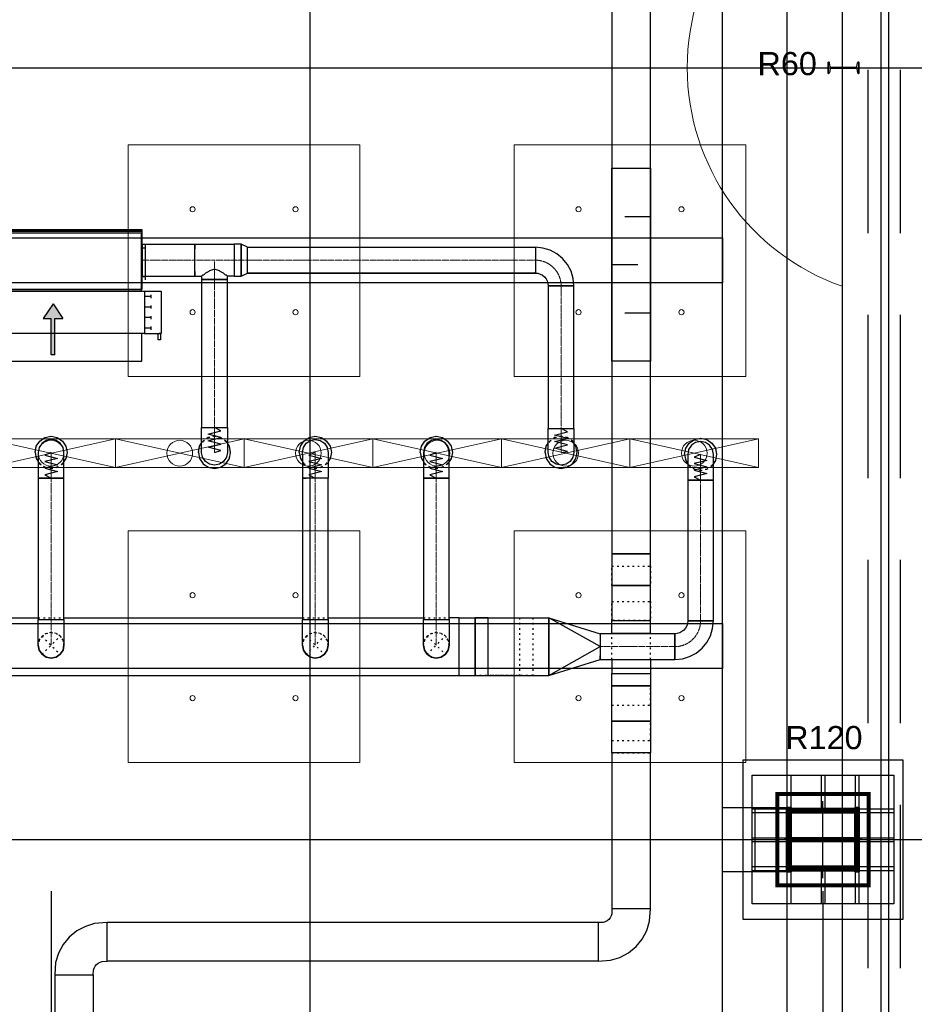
# Model space of a CAD drawing. Header units: centimetres. Extents: x -228435 to 46820, y -89367 to 152985.
# Tile 253 of 256: x 7216 to 14170, y 15720 to 23374. Entities that reach past the tile are written whole.
import ezdxf

# ---------------------------------------------------------------- set-up
doc = ezdxf.new("R2010")
doc.units = ezdxf.units.CM
doc.header["$LTSCALE"] = 50
doc.header["$PDMODE"] = 35
doc.header["$PDSIZE"] = 0.1
for name, pattern in [('CADVENT_CENTERLINE', [9.9, 7.4, -1, 0.5, -1]), ('CADVENT_HIDDEN', [0.8, 0.25, -0.55]), ('Kondygnacja  -0_5$0$HIDDEN', [9.525, 6.35, -3.175]), ('Kondygnacja  -0_5$0$HIDDEN2', [4.7625, 3.175, -1.5875]), ('Osie rzutów$0$DASHDOT2', [12.7, 6.35, -3.175, 0, -3.175])]:
    doc.linetypes.add(name, pattern=pattern)
doc.layers.get('0').update_dxf_attribs({"color": 8})
doc.layers.get('DEFPOINTS').update_dxf_attribs({"color": 8})
for name, color, linetype in [('01-103-Went PP_poziom-0_5$0$L_Nawiew', 250, 'Continuous'), ('bgde-nawiewDETAILS', 1, 'Continuous'), ('bgde-nawiewEXP', 250, 'Continuous'), ('bgde-nawiewHIDDEN', 250, 'Continuous'), ('bgde-wywiewEXP', 250, 'Continuous'), ('bgde-wywiewHIDDEN', 250, 'Continuous'), ('bgde-wywiewSOL', 5, 'Continuous'), ('bgde_tlumik', 250, 'Continuous'), ('Kondygnacja  -0_5$0$ARCH_INFO_ODPORNOŚĆ OGNIOWA', 8, 'Continuous'), ('Kondygnacja  -0_5$0$ARCH_KONSTR_POWYŻEJ RZUTU', 8, 'Kondygnacja  -0_5$0$HIDDEN'), ('Kondygnacja  -0_5$0$ARCH_KONSTR_POWYŻEJ RZUTU_IST', 8, 'Kondygnacja  -0_5$0$HIDDEN2'), ('Kondygnacja  -0_5$0$ARCH_KONSTRUKCJA_NIEWIDOCZNA', 8, 'Continuous'), ('Kondygnacja  -0_5$0$ARCH_NIEWIDOK_IST', 8, 'Kondygnacja  -0_5$0$HIDDEN'), ('Kondygnacja  -0_5$0$ARCH_OKŁADZINA', 8, 'Continuous'), ('Kondygnacja  -0_5$0$ARCH_STAL_IST', 8, 'Continuous'), ('Kondygnacja  -0_5$0$ARCH_SŁUPY', 8, 'Continuous'), ('Kondygnacja  -0_5$0$ARCH_WIDOK_IST', 8, 'Continuous'), ('Kondygnacja  -0_5$0$ARCH_ŚLUSARKA_OKNA_IST', 8, 'Continuous'), ('Osie rzutów$0$ARCH_INFO_OSIE_IST', 8, 'Osie rzutów$0$DASHDOT2'), ('Osie rzutów$0$ARCH_INFO_OSIE_OPISY_IST', 8, 'Continuous')]:
    doc.layers.add(name, color=color, linetype=linetype)
for name, color, linetype, lineweight in [('bgde-nawiewCEN', 7, 'Continuous', 13), ('bgde_nawiewnik', 11, 'Continuous', 5), ('Kondygnacja  -0_5$0$ARCH_INFO_WYMIARY', 8, 'Continuous', 9), ('Kondygnacja  -0_5$0$ARCH_WIDOK', 8, 'Continuous', 13), ('SU Lampy kwadratowe  -05$0$ARCH_SUFITY_PODWIESZANE', 8, 'Continuous', 9)]:
    doc.layers.add(name, color=color, linetype=linetype, lineweight=lineweight)
doc.styles.add('Kondygnacja  -0_5$0$Arial', font='ARIAL.TTF')
doc.styles.add('Kondygnacja  -0_5$0$Romans', font='Romans.shx', dxfattribs={"width": 0.7})
doc.dimstyles.new('Kondygnacja  -0_5$0$Wymiary 1-100', dxfattribs={"dimtxt": 12, "dimasz": 10, "dimexe": 5, "dimexo": 0, "dimgap": 4, "dimtad": 1, "dimrnd": 0.5, "dimzin": 12, "dimdsep": 46, "dimtxsty": 'Kondygnacja  -0_5$0$Romans', "dimblk": 'Kondygnacja  -0_5$0$_Oblique', "dimcen": 10, "dimdle": 10, "dimclrt": 55, "dimazin": 0, "dimtfac": 1, "dimtmove": 1, "dimatfit": 3, "dimfxl": 8, "dimfxlon": 1, "dimtolj": 1, "dimtzin": 0, "dimarcsym": 0})
pattern_1 = [(45, (-1133.3117, -3177.9858), (-0.6735192, 0.6735192), [])]

# ---------------------------------------------------------------- blocks, each defined once
blk = doc.blocks.new('Osie rzutów')
at = {"layer": 'Osie rzutów$0$ARCH_INFO_OSIE_IST', "ltscale": 10}
for p, q in [((12860, 12510), (12860, 4623.26)), ((13460, 12510), (13460, 4623.26)), ((4436.04, 6800), (15156.54, 6800)), ((13460, 6170), (13460, 6230)), ((4436.04, 6200), (15156.54, 6200)), ((13490, 6200), (13430, 6200))]:
    blk.add_line(p, q, dxfattribs=at)
blk = doc.blocks.new('SU Lampy kwadratowe  -05')
at = {"layer": 'SU Lampy kwadratowe  -05$0$ARCH_SUFITY_PODWIESZANE'}
for points in [[(12920, 6740), (13100, 6740), (13100, 6560), (12920, 6560)], [(13220, 6740), (13400, 6740), (13400, 6560), (13220, 6560)], [(12920, 6440), (13100, 6440), (13100, 6260), (12920, 6260)], [(13220, 6440), (13400, 6440), (13400, 6260), (13220, 6260)]]:
    blk.add_lwpolyline(points, close=True, dxfattribs=at)
for centre in [(12970, 6690), (13050, 6690), (13270, 6690), (13350, 6690), (12970, 6610), (13050, 6610), (13270, 6610), (13350, 6610), (12970, 6390), (13050, 6390), (13270, 6390), (13350, 6390), (12970, 6310), (13050, 6310), (13270, 6310), (13350, 6310)]:
    blk.add_circle(centre, 2, dxfattribs=at)
blk = doc.blocks.new('Kondygnacja  -0_5$0$słup_kwadrat')
at = {"layer": 'Kondygnacja  -0_5$0$ARCH_SŁUPY', "lineweight": 40}
h = blk.add_hatch(dxfattribs=at)
h.set_pattern_fill('ANSI31', color=256, scale=0.3, style=0)
h.set_pattern_definition(pattern_1)
h.paths.add_polyline_path([(36, 34), (39, 34), (39, 84), (36, 84)])
h = blk.add_hatch(dxfattribs=at)
h.set_pattern_fill('ANSI31', color=256, scale=0.3, style=0)
h.set_pattern_definition(pattern_1)
h.paths.add_polyline_path([(89, 80), (89, 83), (39, 83), (39, 80)])
h = blk.add_hatch(dxfattribs=at)
h.set_pattern_fill('ANSI31', color=256, scale=0.3, style=0)
h.set_pattern_definition(pattern_1)
h.paths.add_polyline_path([(89, 34), (92, 34), (92, 84), (89, 84)])
h = blk.add_hatch(dxfattribs=at)
h.set_pattern_fill('ANSI31', color=256, scale=0.3, style=0)
h.set_pattern_definition(pattern_1)
h.paths.add_polyline_path([(89, 57.5), (89, 60.5), (39, 60.5), (39, 57.5)])
h = blk.add_hatch(dxfattribs=at)
h.set_pattern_fill('ANSI31', color=256, scale=0.3, style=0)
h.set_pattern_definition(pattern_1)
h.paths.add_polyline_path([(89, 35), (89, 38), (39, 38), (39, 35)])
at = {"layer": 'Kondygnacja  -0_5$0$ARCH_KONSTRUKCJA_NIEWIDOCZNA'}
blk.add_lwpolyline([(119, 109), (119, 9), (9, 9), (9, 109)], close=True, dxfattribs=at)
for points in [[(36, 109), (36, 84)], [(39, 109), (39, 84)], [(62.5, 109), (62.5, 83)], [(65.5, 109), (65.5, 83)], [(89, 109), (89, 84)], [(92, 109), (92, 84)], [(9, 83), (36, 83)], [(9, 80), (36, 80)], [(92, 83), (119, 83)], [(92, 80), (119, 80)], [(9, 60.5), (36, 60.5)], [(9, 57.5), (36, 57.5)], [(92, 60.5), (119, 60.5)], [(92, 57.5), (119, 57.5)], [(9, 38), (36, 38)], [(9, 35), (36, 35)], [(36, 34), (36, 9)], [(39, 34), (39, 9)], [(62.5, 35), (62.5, 9)], [(65.49, 35), (65.49, 9)], [(89, 34), (89, 9)], [(92, 38), (119, 38)], [(92, 35), (119, 35)], [(92, 34), (92, 9)]]:
    blk.add_lwpolyline(points, dxfattribs=at)
at = {"layer": 'Kondygnacja  -0_5$0$ARCH_OKŁADZINA'}
blk.add_lwpolyline([(2, 121), (126, 121), (126, -3), (2, -3)], close=True, dxfattribs=at)
at = {"layer": 'Kondygnacja  -0_5$0$ARCH_SŁUPY', "lineweight": 40}
for p, q in [((39, 60.5), (89, 60.5)), ((89, 57.5), (39, 57.5))]:
    blk.add_line(p, q, dxfattribs=at)
at = {"layer": 'Kondygnacja  -0_5$0$ARCH_SŁUPY', "lineweight": 50, "const_width": 3}
blk.add_lwpolyline([(28.5, 94.5), (99.5, 94.5), (99.5, 23.5), (28.5, 23.5)], close=True, dxfattribs=at)
at = {"layer": 'Kondygnacja  -0_5$0$ARCH_SŁUPY', "lineweight": 40}
for points in [[(36, 84), (39, 84), (39, 34), (36, 34)], [(89, 84), (92, 84), (92, 34), (89, 34)]]:
    blk.add_lwpolyline(points, close=True, dxfattribs=at)
for points in [[(89, 83), (39, 83)], [(39, 80), (89, 80)], [(89, 38), (39, 38)], [(39, 35), (89, 35)]]:
    blk.add_lwpolyline(points, dxfattribs=at)
blk = doc.blocks.new('Kondygnacja  -0_5$0$konstrukcja istniejąca -0.5')
at = {"layer": 'Kondygnacja  -0_5$0$ARCH_KONSTR_POWYŻEJ RZUTU_IST', "ltscale": 10}
for p, q in [((13382, 6225), (13432, 6225)), ((13382, 6175), (13382, 6225)), ((13432, 6175), (13382, 6175))]:
    blk.add_line(p, q, dxfattribs=at)
for points in [[(13432, 9825), (13432, 4975), (13382, 4975)], [(13382, 6225), (13382, 7375)], [(12338, 6667.89), (13382, 6667.89), (13382, 6632.89), (12338, 6632.89)], [(12338, 6367.89), (13382, 6367.89), (13382, 6332.89), (12338, 6332.89)], [(13407, 6225), (13407, 6175)], [(13382, 5025), (13382, 6175)]]:
    blk.add_lwpolyline(points, dxfattribs=at)
blk = doc.blocks.new('Kondygnacja  -0_5$0$_Oblique')
at = {"color": 0, "linetype": 'ByBlock', "lineweight": -2}
blk.add_line((-0.5, -0.5), (0.5, 0.5), dxfattribs=at)
blk = doc.blocks.new('*D197')
at = {"layer": 'DEFPOINTS', "color": 0}
for p in [(9196, 79785), (9474.1, 79785), (9196, 12690)]:
    blk.add_point(p, dxfattribs=at)
at = {"layer": 'Kondygnacja  -0_5$0$ARCH_INFO_WYMIARY', "color": 0, "lineweight": -2}
for p, q in [((9466.1, 79785), (9479.1, 79785)), ((9474.1, 12680), (9474.1, 79795)), ((9466.1, 12690), (9479.1, 12690))]:
    blk.add_line(p, q, dxfattribs=at)
at = {"layer": 'Kondygnacja  -0_5$0$ARCH_INFO_WYMIARY', "color": 0, "lineweight": -2, "xscale": 10, "yscale": 10, "zscale": 10}
for p, rotation in [((9474.1, 79785), 90), ((9474.1, 12690), 270)]:
    blk.add_blockref('Kondygnacja  -0_5$0$_Oblique', p, dxfattribs=dict(at, rotation=rotation))
at = {"layer": 'Kondygnacja  -0_5$0$ARCH_INFO_WYMIARY', "color": 55, "insert": (9464.1, 46237.5), "char_height": 12, "attachment_point": 5, "rotation": 90, "style": 'Kondygnacja  -0_5$0$Romans'}
blk.add_mtext('\\A1;67095', dxfattribs=at)
blk = doc.blocks.new('*D212')
at = {"layer": 'DEFPOINTS', "color": 0}
for p in [(-30586.3, 81900), (-30681.1, 12489.5), (9064, 12489.5)]:
    blk.add_point(p, dxfattribs=at)
at = {"layer": 'Kondygnacja  -0_5$0$ARCH_INFO_WYMIARY', "color": 0, "lineweight": -2}
for p, q in [((-30681.1, 81910), (-30681.1, 12479.5)), ((-30673.1, 81900), (-30686.1, 81900)), ((-30673.1, 12489.5), (-30686.1, 12489.5))]:
    blk.add_line(p, q, dxfattribs=at)
at = {"layer": 'Kondygnacja  -0_5$0$ARCH_INFO_WYMIARY', "color": 0, "lineweight": -2, "xscale": 10, "yscale": 10, "zscale": 10}
for p, rotation in [((-30681.1, 81900), 90), ((-30681.1, 12489.5), 270)]:
    blk.add_blockref('Kondygnacja  -0_5$0$_Oblique', p, dxfattribs=dict(at, rotation=rotation))
at = {"layer": 'Kondygnacja  -0_5$0$ARCH_INFO_WYMIARY', "color": 55, "insert": (-30691.1, 47194.8), "char_height": 12, "attachment_point": 5, "rotation": 90, "style": 'Kondygnacja  -0_5$0$Romans'}
blk.add_mtext('\\A1;69410.5', dxfattribs=at)
blk = doc.blocks.new('A$C066D7839')
at = {"layer": 'bgde_nawiewnik'}
for p, q in [((-50, -11.15), (-50, 11.15)), ((-50, 11.15), (50, 11.15)), ((-50, -11.15), (50, 11.15)), ((50, -11.15), (-50, 11.15)), ((50, 11.15), (50, -11.15)), ((50, -11.15), (-50, -11.15))]:
    blk.add_line(p, q, dxfattribs=at)
blk.add_circle((0, 0), 10, dxfattribs=at)
blk = doc.blocks.new('A$C5B3E7367')
at = {"layer": '01-103-Went PP_poziom-0_5$0$L_Nawiew'}
h = blk.add_hatch(color=256, dxfattribs=at)
h.paths.add_polyline_path([(215, 704), (215, 674), (331.7, 674), (331.7, 612.1), (445.9, 689), (331.7, 765.9), (331.7, 704)])
h.paths.add_polyline_path([(48.3, 704), (48.3, 674), (215, 674), (215, 704)])
for p, q in [((215, 1525), (165, 1525)), ((165, 1525), (165, 1505)), ((165, 1505), (215, 1505)), ((215, 1400), (215, 1530)), ((545, 1530), (215, 1530)), ((215, 1530), (215, 1515)), ((545, 1400), (545, 1530)), ((0, 1378), (215, 1378)), ((0, 0), (0, 1378)), ((545, 1400), (215, 1400)), ((215, 1400), (215, 1378)), ((215, 1378), (215, 0)), ((243.8, 1452), (268.8, 1452)), ((256.2, 1452), (256.2, 1400)), ((326.2, 1452), (351.2, 1452)), ((338.8, 1452), (338.8, 1400)), ((408.8, 1452), (433.8, 1452)), ((421.2, 1452), (421.2, 1400)), ((491.2, 1452), (516.2, 1452)), ((503.8, 1452), (503.8, 1400)), ((545, 0), (545, 1400)), ((445.9, 689), (331.7, 765.9)), ((331.7, 704), (331.7, 765.9)), ((48.3, 704), (331.7, 704)), ((48.3, 704), (48.3, 674)), ((445.9, 689), (331.7, 612.1)), ((48.3, 674), (331.7, 674)), ((331.7, 612.1), (331.7, 674)), ((215, 0), (0, 0)), ((215, 0), (545, 0))]:
    blk.add_line(p, q, dxfattribs=at)
blk = doc.blocks.new('A$C53CA46B8')
at = {"layer": 'bgde-wywiewSOL'}
for p, q in [((200.4, 481.1), (-249.6, 481.1)), ((-249.6, 481.1), (-249.6, -878.9)), ((112.9, 511.1), (-162.1, 511.1)), ((-137.1, 481.1), (-137.1, 511.1)), ((87.9, 481.1), (87.9, 511.1)), ((200.4, 481.1), (200.4, -878.9)), ((200.4, -878.9), (-249.6, -878.9)), ((112.9, -908.9), (-162.1, -908.9)), ((-137.1, -878.9), (-137.1, -908.9)), ((87.9, -878.9), (87.9, -908.9))]:
    blk.add_line(p, q, dxfattribs=at)
at = {"layer": '01-103-Went PP_poziom-0_5$0$L_Nawiew'}
blk.add_blockref('A$C5B3E7367', (-794.6, -893.9), dxfattribs=at)
blk = doc.blocks.new('t45')
at = {"layer": 'bgde_tlumik'}
for p, q in [((11919.9, 28451.3), (12117.4, 28451.3)), ((11819.9, 28076.3), (12019.9, 28076.3)), ((11919.9, 27701.3), (12117.4, 27701.3))]:
    blk.add_line(p, q, dxfattribs=at)
blk.add_lwpolyline([(11819.9, 28826.3), (12119.9, 28826.3), (12119.9, 27326.3), (11819.9, 27326.3)], close=True, dxfattribs=at)

msp = doc.modelspace()

# ---------------------------------------------------------------- linework, layer by layer
at = {"layer": 'bgde-nawiewCEN', "linetype": 'CADVENT_CENTERLINE', "ltscale": 0.06}
for p, q in [((8166.732, 21504.314), (8170.732, 21504.314)), ((8577.113, 21504.314), (8170.732, 21504.314)), ((8730.113, 21504.314), (8577.113, 21504.314)), ((8730.113, 21354.314), (8730.113, 21504.314)), ((8883.113, 21504.314), (8730.113, 21504.314)), ((8883.113, 21504.314), (8986.113, 21504.314)), ((8986.113, 21504.314), (11224.342, 21504.314)), ((8730.113, 21354.314), (8730.113, 20202.58)), ((11424.342, 21304.314), (11424.342, 20196.599)), ((8730.113, 20202.58), (8730.113, 20184.579)), ((8730.113, 20184.579), (8730.113, 20135.37)), ((8730.113, 20135.37), (8730.113, 20108.611)), ((11424.342, 20196.599), (11424.342, 20179.157)), ((11424.342, 20179.157), (11424.342, 20131.476)), ((11424.342, 20131.476), (11424.342, 20105.548)), ((8730.113, 20108.611), (8730.113, 20085.96)), ((8730.113, 20085.96), (8730.113, 20067.075)), ((8730.113, 20067.075), (8730.113, 20051.613)), ((11424.342, 20105.548), (11424.342, 20083.601)), ((11424.342, 20083.601), (11424.342, 20065.303)), ((11424.342, 20065.303), (11424.342, 20050.321)), ((7460.253, 20009.546), (7460.253, 20010.02)), ((7460.253, 20008.421), (7460.253, 20009.546)), ((7460.253, 20006.231), (7460.253, 20008.421)), ((7460.253, 20002.619), (7460.253, 20006.231)), ((7460.253, 19997.231), (7460.253, 20002.619)), ((7460.253, 19989.712), (7460.253, 19997.231)), ((7460.253, 19979.705), (7460.253, 19989.712)), ((7460.253, 19966.857), (7460.253, 19979.705)), ((8730.113, 20051.613), (8730.113, 20039.232)), ((8730.113, 20039.232), (8730.113, 20029.59)), ((8730.113, 20029.59), (8730.113, 20022.344)), ((8730.113, 20022.344), (8730.113, 20017.152)), ((8730.113, 20017.152), (8730.113, 20013.671)), ((8730.113, 20013.671), (8730.113, 20011.56)), ((8730.113, 20011.56), (8730.113, 20010.476)), ((8730.113, 20010.476), (8730.113, 20010.02)), ((9513.623, 20009.546), (9513.623, 20010.02)), ((9513.623, 20008.421), (9513.623, 20009.546)), ((9513.623, 20006.231), (9513.623, 20008.421)), ((9513.623, 20002.619), (9513.623, 20006.231)), ((9513.623, 19997.231), (9513.623, 20002.619)), ((9513.623, 19989.712), (9513.623, 19997.231)), ((9513.623, 19979.705), (9513.623, 19989.712)), ((9513.623, 19966.857), (9513.623, 19979.705)), ((10454.035, 20009.546), (10454.035, 20010.02)), ((10454.035, 20008.421), (10454.035, 20009.546)), ((10454.035, 20006.231), (10454.035, 20008.421)), ((10454.035, 20002.619), (10454.035, 20006.231)), ((10454.035, 19997.231), (10454.035, 20002.619)), ((10454.035, 19989.712), (10454.035, 19997.231)), ((10454.035, 19979.705), (10454.035, 19989.712)), ((10454.035, 19966.857), (10454.035, 19979.705)), ((11424.342, 20050.321), (11424.342, 20038.325)), ((11424.342, 20038.325), (11424.342, 20028.982)), ((11424.342, 20028.982), (11424.342, 20021.961)), ((11424.342, 20021.961), (11424.342, 20016.93)), ((11424.342, 20016.93), (11424.342, 20013.558)), ((11424.342, 20013.558), (11424.342, 20011.513)), ((11424.342, 20011.513), (11424.342, 20010.462)), ((11424.342, 20010.462), (11424.342, 20010.02)), ((12508.303, 19994.251), (12508.303, 19994.725)), ((12508.303, 19993.125), (12508.303, 19994.251)), ((12508.303, 19990.932), (12508.303, 19993.125)), ((12508.303, 19987.317), (12508.303, 19990.932)), ((12508.303, 19981.925), (12508.303, 19987.317)), ((12508.303, 19974.399), (12508.303, 19981.925)), ((7460.253, 19950.812), (7460.253, 19966.857)), ((7460.253, 19931.214), (7460.253, 19950.812)), ((7460.253, 19907.708), (7460.253, 19931.214)), ((7460.253, 19879.94), (7460.253, 19907.708)), ((9513.623, 19950.812), (9513.623, 19966.857)), ((9513.623, 19931.214), (9513.623, 19950.812)), ((9513.623, 19907.708), (9513.623, 19931.214)), ((9513.623, 19879.94), (9513.623, 19907.708)), ((10454.035, 19950.812), (10454.035, 19966.857)), ((10454.035, 19931.214), (10454.035, 19950.812)), ((10454.035, 19907.708), (10454.035, 19931.214)), ((10454.035, 19879.94), (10454.035, 19907.708)), ((12508.303, 19964.384), (12508.303, 19974.399)), ((12508.303, 19951.525), (12508.303, 19964.384)), ((12508.303, 19935.465), (12508.303, 19951.525)), ((12508.303, 19915.851), (12508.303, 19935.465)), ((12508.303, 19892.325), (12508.303, 19915.851)), ((7460.253, 19828.873), (7460.253, 19879.94)), ((7460.253, 19810.192), (7460.253, 19828.873)), ((9513.623, 19828.873), (9513.623, 19879.94)), ((9513.623, 19810.192), (9513.623, 19828.873)), ((10454.035, 19828.873), (10454.035, 19879.94)), ((10454.035, 19810.192), (10454.035, 19828.873)), ((12508.303, 19864.532), (12508.303, 19892.325)), ((12508.303, 19813.421), (12508.303, 19864.532)), ((7460.253, 18711.102), (7460.253, 19810.192)), ((9513.623, 18711.102), (9513.623, 19810.192)), ((10454.035, 18711.102), (10454.035, 19810.192)), ((12508.303, 19794.725), (12508.303, 19813.421)), ((12508.303, 18700), (12508.303, 19794.725)), ((7460.253, 18711.102), (7460.253, 18511.102)), ((9513.623, 18711.102), (9513.623, 18511.102)), ((10454.035, 18711.102), (10454.035, 18511.102)), ((11728.064, 18500), (12308.303, 18500))]:
    msp.add_line(p, q, dxfattribs=at)
at = {"layer": 'bgde-nawiewCEN', "linetype": 'CADVENT_CENTERLINE', "ltscale": 0.06, "extrusion": (0, 0, -1)}
for centre, start, end in [((-11224.342, 21304.314), 90, 180), ((-12308.303, 18700), 180, 270)]:
    msp.add_arc(centre, 200, start, end, dxfattribs=at)
at = {"layer": 'bgde-nawiewDETAILS', "linetype": 'CADVENT_HIDDEN'}
for p, q in [((7389.542, 18440.392), (7530.964, 18581.813)), ((7389.542, 18581.813), (7530.964, 18440.392)), ((9442.912, 18440.392), (9584.334, 18581.813)), ((9442.912, 18581.813), (9584.334, 18440.392)), ((10383.324, 18440.392), (10524.745, 18581.813)), ((10383.324, 18581.813), (10524.745, 18440.392))]:
    msp.add_line(p, q, dxfattribs=at)
at = {"layer": 'bgde-nawiewEXP', "linetype": 'Continuous'}
for points in [[(6806.732, 21729.314), (8166.732, 21729.314), (8166.732, 21739.314), (6806.732, 21739.314)], [(6806.732, 21279.314), (8166.732, 21279.314), (8166.732, 21729.314), (6806.732, 21729.314)], [(8883.113, 21379.314), (8937.956, 21379.314), (8937.956, 21629.314), (8883.113, 21629.314), (8883.113, 21388.829)], [(8937.956, 21379.314), (8986.113, 21404.314), (8986.113, 21604.314), (8937.956, 21629.314), (8937.956, 21388.829)], [(8986.113, 21404.314), (8986.113, 21604.314), (11224.342, 21604.314), (11224.342, 21404.314), (11243.851, 21402.392), (11262.61, 21396.702), (11279.899, 21387.461), (11295.053, 21375.025), (11307.489, 21359.871), (11316.73, 21342.582), (11322.421, 21323.823), (11324.342, 21304.314), (11524.342, 21304.314), (11518.578, 21362.841), (11501.506, 21419.119), (11473.783, 21470.985), (11436.474, 21516.446), (11391.013, 21553.755), (11339.147, 21581.478), (11282.869, 21598.55), (11224.342, 21604.314), (11224.342, 21404.314), (11224.342, 21404.314)], [(8630.113, 20202.58), (8830.113, 20202.58), (8830.113, 21354.314), (8630.113, 21354.314)], [(11324.342, 20196.599), (11524.342, 20196.599), (11524.342, 21304.314), (11324.342, 21304.314)], [(8630.113, 20010.02), (8630.113, 20202.58), (8830.113, 20202.58), (8830.113, 20010.02), (8822.501, 19971.752), (8800.823, 19939.309), (8768.381, 19917.632), (8730.113, 19910.02), (8691.844, 19917.632), (8659.402, 19939.309), (8637.725, 19971.752)], [(11324.342, 20010.02), (11324.342, 20196.599), (11524.342, 20196.599), (11524.342, 20010.02), (11516.73, 19971.752), (11495.053, 19939.309), (11462.61, 19917.632), (11424.342, 19910.02), (11386.074, 19917.632), (11353.631, 19939.309), (11331.954, 19971.752)], [(7360.253, 19810.192), (7560.253, 19810.192), (7560.253, 20010.02), (7552.641, 20048.288), (7530.964, 20080.731), (7498.521, 20102.408), (7460.253, 20110.02), (7421.985, 20102.408), (7389.542, 20080.731), (7367.865, 20048.288), (7360.253, 20010.02), (7360.253, 19828.873)], [(10354.035, 19810.192), (10554.035, 19810.192), (10554.035, 20010.02), (10546.422, 20048.288), (10524.745, 20080.731), (10492.303, 20102.408), (10454.035, 20110.02), (10415.766, 20102.408), (10383.324, 20080.731), (10361.647, 20048.288), (10354.035, 20010.02), (10354.035, 19828.873)], [(12408.303, 19951.525), (12408.303, 19794.725), (12608.303, 19794.725), (12608.303, 19994.725), (12600.691, 20032.993), (12579.014, 20065.435), (12546.571, 20087.113), (12508.303, 20094.725), (12470.035, 20087.113), (12437.592, 20065.435), (12415.915, 20032.993), (12408.303, 19994.725), (12408.303, 19964.384)], [(7360.253, 18711.102), (7560.253, 18711.102), (7560.253, 19810.192), (7360.253, 19810.192)], [(9413.623, 18711.102), (9613.623, 18711.102), (9613.623, 19810.192), (9413.623, 19810.192)], [(10354.035, 18711.102), (10554.035, 18711.102), (10554.035, 19810.192), (10354.035, 19810.192)], [(12408.303, 18700), (12608.303, 18700), (12608.303, 19794.725), (12408.303, 19794.725)], [(7360.253, 18511.102), (7360.253, 18711.102), (7560.253, 18711.102), (7560.253, 18511.102), (7552.641, 18472.834), (7530.964, 18440.392), (7498.521, 18418.714), (7460.253, 18411.102), (7421.985, 18418.714), (7389.542, 18440.392), (7367.865, 18472.834)], [(9413.623, 18511.102), (9413.623, 18711.102), (9613.623, 18711.102), (9613.623, 18511.102), (9606.011, 18472.834), (9584.334, 18440.392), (9551.891, 18418.714), (9513.623, 18411.102), (9475.354, 18418.714), (9442.912, 18440.392), (9421.235, 18472.834)], [(12308.303, 18400), (12366.83, 18405.764), (12423.108, 18422.836), (12474.974, 18450.559), (12520.435, 18487.868), (12557.744, 18533.329), (12585.467, 18585.195), (12602.539, 18641.473), (12608.303, 18700), (12408.303, 18700), (12406.381, 18680.491), (12400.691, 18661.732), (12391.45, 18644.443), (12379.014, 18629.289), (12363.86, 18616.853), (12346.571, 18607.612), (12327.812, 18601.921), (12308.303, 18600), (12308.303, 18407.612)], [(11728.064, 18400), (12308.303, 18400), (12308.303, 18600), (11728.064, 18600), (11728.064, 18407.612)], [(7360.253, 18511.102), (7367.865, 18472.834), (7389.542, 18440.392), (7421.985, 18418.714), (7460.253, 18411.102), (7498.521, 18418.714), (7530.964, 18440.392), (7552.641, 18472.834), (7560.253, 18511.102), (7552.641, 18472.834), (7530.964, 18440.392), (7498.521, 18418.714), (7460.253, 18411.102), (7421.985, 18418.714), (7389.542, 18440.392), (7367.865, 18472.834)], [(9413.623, 18511.102), (9421.235, 18472.834), (9442.912, 18440.392), (9475.354, 18418.714), (9513.623, 18411.102), (9551.891, 18418.714), (9584.334, 18440.392), (9606.011, 18472.834), (9613.623, 18511.102), (9606.011, 18472.834), (9584.334, 18440.392), (9551.891, 18418.714), (9513.623, 18411.102), (9475.354, 18418.714), (9442.912, 18440.392), (9421.235, 18472.834)], [(10354.035, 18511.102), (10361.647, 18472.834), (10383.324, 18440.392), (10415.766, 18418.714), (10454.035, 18411.102), (10492.303, 18418.714), (10524.745, 18440.392), (10546.422, 18472.834), (10554.035, 18511.102), (10546.422, 18472.834), (10524.745, 18440.392), (10492.303, 18418.714), (10454.035, 18411.102), (10415.766, 18418.714), (10383.324, 18440.392), (10361.647, 18472.834)]]:
    msp.add_lwpolyline(points, close=True, dxfattribs=at)
for points in [[(8166.732, 21379.314), (8170.732, 21379.314), (8170.732, 21629.314), (8166.732, 21629.314)], [(8170.732, 21379.314), (8170.732, 21629.314), (8577.113, 21629.314), (8577.113, 21619.799)], [(8577.113, 21379.314), (8577.113, 21629.314), (8883.113, 21629.314), (8883.113, 21379.314), (8830.113, 21379.314)], [(8577.113, 21619.799), (8577.113, 21629.314)], [(8577.113, 21415.926), (8577.113, 21619.799)], [(8577.113, 21619.799), (8577.113, 21592.702)], [(8577.113, 21379.314), (8630.113, 21379.314), (8630.113, 21354.314), (8830.113, 21354.314), (8830.113, 21379.314), (8822.501, 21386.926), (8816.108, 21388.829), (8800.823, 21404.114), (8774.367, 21415.926), (8768.381, 21421.911), (8730.113, 21433.304), (8691.844, 21421.911), (8685.859, 21415.926), (8659.402, 21404.114), (8644.117, 21388.829), (8637.725, 21386.926), (8630.113, 21379.314)], [(8170.732, 21379.314), (8577.113, 21379.314), (8577.113, 21388.829)], [(8577.113, 21415.926), (8577.113, 21388.829)], [(8577.113, 21388.829), (8577.113, 21415.926)], [(8577.113, 21388.829), (8577.113, 21379.314)], [(8986.113, 21404.314), (11224.342, 21404.314)], [(11224.342, 21404.314), (11224.342, 21411.926)], [(7335.253, 20010.02), (7344.768, 20057.855), (7371.865, 20098.408), (7412.418, 20125.505), (7460.253, 20135.02), (7508.088, 20125.505), (7548.641, 20098.408), (7575.738, 20057.855), (7585.253, 20010.02), (7575.738, 19962.184), (7560.253, 19939.01)], [(9388.623, 20010.02), (9398.138, 20057.855), (9425.234, 20098.408), (9465.787, 20125.505), (9513.623, 20135.02), (9561.458, 20125.505), (9602.011, 20098.408), (9629.108, 20057.855), (9638.623, 20010.02), (9629.108, 19962.184), (9613.623, 19939.01)], [(10329.035, 20010.02), (10338.55, 20057.855), (10365.646, 20098.408), (10406.199, 20125.505), (10454.035, 20135.02), (10501.87, 20125.505), (10542.423, 20098.408), (10569.519, 20057.855), (10579.035, 20010.02), (10569.519, 19962.184), (10554.035, 19939.01)], [(8605.113, 20010.02), (8614.628, 19962.184), (8641.724, 19921.632), (8682.277, 19894.535), (8730.113, 19885.02), (8777.948, 19894.535), (8818.501, 19921.632), (8845.598, 19962.184), (8855.113, 20010.02), (8845.598, 20057.855), (8830.113, 20081.03)], [(8605.113, 20010.02), (8614.628, 20057.855), (8630.113, 20081.03)], [(9413.623, 19997.231), (9413.623, 20010.02), (9421.235, 20048.288), (9442.912, 20080.731), (9475.354, 20102.408), (9513.623, 20110.02), (9551.891, 20102.408), (9584.334, 20080.731), (9606.011, 20048.288), (9613.623, 20010.02), (9613.623, 19810.192), (9442.912, 19810.192)], [(11299.342, 20010.02), (11308.857, 19962.184), (11335.954, 19921.632), (11376.507, 19894.535), (11424.342, 19885.02), (11472.177, 19894.535), (11512.73, 19921.632), (11539.827, 19962.184), (11549.342, 20010.02), (11539.827, 20057.855), (11524.342, 20081.03)], [(11299.342, 20010.02), (11308.857, 20057.855), (11324.342, 20081.03)], [(12383.303, 19994.725), (12392.818, 20042.56), (12419.915, 20083.113), (12460.468, 20110.21), (12508.303, 20119.725), (12556.138, 20110.21), (12596.691, 20083.113), (12623.788, 20042.56), (12633.303, 19994.725), (12623.788, 19946.889), (12608.303, 19923.714)], [(7335.253, 20010.02), (7344.768, 19962.184), (7360.253, 19939.01)], [(9388.623, 20010.02), (9398.138, 19962.184), (9413.623, 19939.01)], [(9413.623, 19997.231), (9413.623, 19810.192), (9442.912, 19810.192)], [(10329.035, 20010.02), (10338.55, 19962.184), (10354.035, 19939.01)], [(12383.303, 19994.725), (12392.818, 19946.889), (12408.303, 19923.714)], [(160.471, 18274.463), (10631.431, 18274.463), (10631.431, 18724.463), (10554.035, 18724.463)], [(5518.417, 18724.463), (7360.253, 18724.463)], [(7560.253, 18724.463), (9413.623, 18724.463)], [(9613.623, 18724.463), (10354.035, 18724.463)], [(10354.035, 18511.102), (10354.035, 18711.102), (10554.035, 18711.102), (10554.035, 18511.102), (10546.422, 18472.834), (10524.745, 18440.392), (10492.303, 18418.714), (10454.035, 18411.102), (10415.766, 18418.714)], [(10631.431, 18724.463), (10755.534, 18724.463), (10755.534, 18274.463), (11328.066, 18274.463), (11328.066, 18274.463)], [(10631.431, 18274.463), (10755.534, 18274.463), (10755.534, 18724.463), (10857.551, 18724.463)], [(10857.551, 18274.463), (10857.551, 18724.463), (10755.534, 18724.463)], [(10857.551, 18274.463), (10857.551, 18724.463), (11328.064, 18724.463), (11728.064, 18600), (11728.064, 18500), (11328.064, 18724.463), (11328.064, 18274.463), (11728.064, 18400), (11728.064, 18407.612)], [(11328.062, 18274.463), (11328.062, 18724.463)], [(11328.064, 18724.463), (11328.066, 18724.463), (11328.066, 18724.462)], [(10354.035, 18511.102), (10361.647, 18472.834)], [(10361.647, 18472.834), (10354.035, 18511.102)], [(10361.647, 18472.834), (10383.324, 18440.392), (10415.766, 18418.714), (10454.035, 18411.102)], [(11328.064, 18274.463), (11728.064, 18500), (11728.064, 18407.612)], [(11728.064, 18407.612), (11728.064, 18429.289)], [(11728.064, 18407.612), (11728.064, 18400)]]:
    msp.add_lwpolyline(points, dxfattribs=at)
at = {"layer": 'bgde-nawiewEXP'}
for points in [[(8730.113, 20010.02), (8780.113, 20024.441), (8680.113, 20049.591), (8780.113, 20074.598), (8680.113, 20100.058), (8780.113, 20125.388), (8680.113, 20150.941), (8780.113, 20176.942), (8730.113, 20202.58)], [(11424.342, 20010.02), (11474.342, 20017.88), (11374.342, 20043.033), (11474.342, 20068.264), (11374.342, 20093.906), (11474.342, 20119.134), (11374.342, 20144.978), (11474.342, 20170.136), (11424.342, 20196.599)], [(7460.253, 20010.02), (7410.253, 19988.741), (7510.253, 19963.401), (7410.253, 19938.202), (7510.253, 19912.939), (7410.253, 19887.426), (7510.253, 19862.089), (7410.253, 19836.652), (7460.253, 19810.192)], [(9513.623, 20010.02), (9463.623, 19988.741), (9563.623, 19963.401), (9463.623, 19938.202), (9563.623, 19912.939), (9463.623, 19887.426), (9563.623, 19862.089), (9463.623, 19836.652), (9513.623, 19810.192)], [(10454.035, 20010.02), (10404.035, 19988.741), (10504.035, 19963.401), (10404.035, 19938.202), (10504.035, 19912.939), (10404.035, 19887.426), (10504.035, 19862.089), (10404.035, 19836.652), (10454.035, 19810.192)], [(12508.303, 19994.725), (12458.303, 19973.427), (12558.303, 19948.065), (12458.303, 19922.845), (12558.303, 19897.56), (12458.303, 19872.025), (12558.303, 19846.666), (12458.303, 19821.207), (12508.303, 19794.725)]]:
    msp.add_lwpolyline(points, dxfattribs=at)
at = {"layer": 'bgde-nawiewHIDDEN', "linetype": 'CADVENT_HIDDEN'}
for points in [[(8166.732, 21379.314), (8166.732, 21629.314)], [(7335.253, 20010.02), (7344.768, 20057.855), (7371.865, 20098.408), (7412.418, 20125.505), (7460.253, 20135.02), (7508.088, 20125.505), (7548.641, 20098.408), (7575.738, 20057.855), (7585.253, 20010.02), (7575.738, 19962.184), (7548.641, 19921.632), (7508.088, 19894.535), (7460.253, 19885.02), (7412.418, 19894.535), (7371.865, 19921.632), (7412.418, 19894.535), (7460.253, 19885.02), (7508.088, 19894.535), (7548.641, 19921.632), (7560.253, 19939.01)], [(8605.113, 20010.02), (8614.628, 19962.184), (8641.724, 19921.632), (8682.277, 19894.535), (8730.113, 19885.02), (8777.948, 19894.535), (8818.501, 19921.632), (8845.598, 19962.184), (8855.113, 20010.02), (8845.598, 20057.855), (8818.501, 20098.408), (8777.948, 20125.505), (8730.113, 20135.02), (8682.277, 20125.505), (8641.724, 20098.408), (8630.113, 20081.03)], [(8605.113, 20010.02), (8614.628, 20057.855), (8641.724, 20098.408), (8682.277, 20125.505), (8730.113, 20135.02), (8777.948, 20125.505), (8818.501, 20098.408), (8830.113, 20081.03)], [(9388.623, 20010.02), (9398.138, 20057.855), (9425.234, 20098.408), (9465.787, 20125.505), (9513.623, 20135.02), (9561.458, 20125.505), (9602.011, 20098.408), (9629.108, 20057.855), (9638.623, 20010.02), (9629.108, 19962.184), (9602.011, 19921.632), (9561.458, 19894.535), (9513.623, 19885.02), (9465.787, 19894.535), (9425.234, 19921.632), (9465.787, 19894.535), (9513.623, 19885.02), (9561.458, 19894.535), (9602.011, 19921.632), (9613.623, 19939.01)], [(10329.035, 20010.02), (10338.55, 20057.855), (10365.646, 20098.408), (10406.199, 20125.505), (10454.035, 20135.02), (10501.87, 20125.505), (10542.423, 20098.408), (10569.519, 20057.855), (10579.035, 20010.02), (10569.519, 19962.184), (10542.423, 19921.632), (10501.87, 19894.535), (10454.035, 19885.02), (10406.199, 19894.535), (10365.646, 19921.632), (10406.199, 19894.535), (10454.035, 19885.02), (10501.87, 19894.535), (10542.423, 19921.632), (10554.035, 19939.01)], [(11299.342, 20010.02), (11308.857, 19962.184), (11335.954, 19921.632), (11376.507, 19894.535), (11424.342, 19885.02), (11472.177, 19894.535), (11512.73, 19921.632), (11539.827, 19962.184), (11549.342, 20010.02), (11539.827, 20057.855), (11512.73, 20098.408), (11472.177, 20125.505), (11424.342, 20135.02), (11376.507, 20125.505), (11335.954, 20098.408), (11324.342, 20081.03)], [(11299.342, 20010.02), (11308.857, 20057.855), (11335.954, 20098.408), (11376.507, 20125.505), (11424.342, 20135.02), (11472.177, 20125.505), (11512.73, 20098.408), (11524.342, 20081.03)], [(12383.303, 19994.725), (12392.818, 20042.56), (12419.915, 20083.113), (12460.468, 20110.21), (12508.303, 20119.725), (12556.138, 20110.21), (12596.691, 20083.113), (12623.788, 20042.56), (12633.303, 19994.725), (12623.788, 19946.889), (12596.691, 19906.336), (12556.138, 19879.24), (12508.303, 19869.725), (12460.468, 19879.24), (12419.915, 19906.336), (12460.468, 19879.24), (12508.303, 19869.725), (12556.138, 19879.24), (12596.691, 19906.336), (12608.303, 19923.714)], [(7335.253, 20010.02), (7344.768, 19962.184), (7371.865, 19921.632), (7360.253, 19939.01)], [(9388.623, 20010.02), (9398.138, 19962.184), (9425.234, 19921.632), (9413.623, 19939.01)], [(10329.035, 20010.02), (10338.55, 19962.184), (10365.646, 19921.632), (10354.035, 19939.01)], [(12383.303, 19994.725), (12392.818, 19946.889), (12419.915, 19906.336), (12408.303, 19923.714)], [(7360.253, 18724.463), (7560.253, 18724.463)], [(9413.623, 18724.463), (9613.623, 18724.463)], [(10354.035, 18724.463), (10554.035, 18724.463)], [(10631.429, 18274.463), (10631.429, 18724.463), (10631.431, 18724.463)], [(10755.534, 18724.463), (11203.961, 18724.463), (11203.961, 18274.463), (10755.534, 18274.463)], [(10857.551, 18724.463), (11101.944, 18724.463), (11101.944, 18274.463), (10857.551, 18274.463)], [(11328.066, 18274.463), (11328.066, 18724.462)], [(10631.429, 18274.463), (10631.431, 18274.463)], [(10755.534, 18274.463), (10857.551, 18274.463)]]:
    msp.add_lwpolyline(points, dxfattribs=at)
for points in [[(7360.253, 18511.102), (7367.865, 18549.371), (7389.542, 18581.813), (7421.985, 18603.49), (7460.253, 18611.102), (7498.521, 18603.49), (7530.964, 18581.813), (7552.641, 18549.371), (7560.253, 18511.102), (7552.641, 18549.371), (7530.964, 18581.813), (7498.521, 18603.49), (7460.253, 18611.102), (7421.985, 18603.49), (7389.542, 18581.813), (7367.865, 18549.371)], [(9413.623, 18511.102), (9421.235, 18549.371), (9442.912, 18581.813), (9475.354, 18603.49), (9513.623, 18611.102), (9551.891, 18603.49), (9584.334, 18581.813), (9606.011, 18549.371), (9613.623, 18511.102), (9606.011, 18549.371), (9584.334, 18581.813), (9551.891, 18603.49), (9513.623, 18611.102), (9475.354, 18603.49), (9442.912, 18581.813), (9421.235, 18549.371)], [(10354.035, 18511.102), (10361.647, 18549.371), (10383.324, 18581.813), (10415.766, 18603.49), (10454.035, 18611.102), (10492.303, 18603.49), (10524.745, 18581.813), (10546.422, 18549.371), (10554.035, 18511.102), (10546.422, 18549.371), (10524.745, 18581.813), (10492.303, 18603.49), (10454.035, 18611.102), (10415.766, 18603.49), (10383.324, 18581.813), (10361.647, 18549.371)]]:
    msp.add_lwpolyline(points, close=True, dxfattribs=at)
at = {"layer": 'bgde-wywiewEXP', "linetype": 'Continuous'}
for p, q in [((12119.915, 17674.647), (11819.915, 17674.647)), ((11819.915, 17674.647), (11819.915, 16461.836)), ((12119.915, 16461.833), (12119.915, 17674.647)), ((11712.77, 16354.692), (7895.296, 16354.692)), ((11712.77, 16054.692), (7895.296, 16054.692)), ((11712.77, 16054.692), (11712.77, 16054.692)), ((7488.151, 15947.55), (7488.15, 13735.966)), ((7788.154, 15947.547), (7788.15, 13735.966))]:
    msp.add_line(p, q, dxfattribs=at)
for points in [[(11819.915, 25603.234), (11819.915, 18702.189), (12119.915, 18702.189), (12119.915, 18975.875), (11819.915, 18975.875), (12119.915, 18975.875), (12119.915, 19222.524), (11819.915, 19222.524)], [(12119.915, 19222.525), (12119.915, 25603.234)], [(11819.915, 19222.525), (12119.915, 19222.525), (12119.915, 19222.524)], [(11819.915, 18605.538), (12119.915, 18605.538), (12119.915, 18702.189)], [(11819.915, 18605.538), (11819.915, 18702.189)], [(11819.915, 18600), (11819.915, 18605.538), (12119.915, 18605.538), (12119.915, 18600)], [(11819.915, 18400), (11819.915, 18291.634), (12119.915, 18291.634), (12119.915, 18194.984), (11819.915, 18194.984), (11819.915, 18291.634)], [(12119.915, 18400), (12119.915, 18291.634)], [(11819.915, 17674.647), (11819.915, 17921.298), (12119.915, 17921.298), (12119.915, 17674.648), (11819.915, 17674.648)], [(12119.915, 17674.647), (12119.915, 17674.648)]]:
    msp.add_lwpolyline(points, dxfattribs=at)
for points in [[(11819.915, 17921.298), (11819.915, 18194.984), (12119.915, 18194.984), (12119.915, 17921.298)], [(11712.77, 16054.692), (11809.448, 16062.103), (11881.806, 16084.053), (11948.491, 16119.697), (12006.941, 16167.666), (12054.91, 16226.116), (12090.554, 16292.801), (12112.503, 16365.159), (12119.915, 16461.833), (11819.915, 16461.836), (11818.268, 16423.686), (11813.39, 16407.606), (11805.469, 16392.787), (11794.809, 16379.798), (11781.82, 16369.138), (11767, 16361.217), (11750.921, 16356.339), (11712.77, 16354.692)], [(7895.296, 16354.692), (7798.618, 16347.28), (7726.26, 16325.331), (7659.575, 16289.687), (7601.124, 16241.718), (7553.156, 16183.268), (7517.511, 16116.582), (7495.562, 16044.225), (7488.15, 15947.55), (7788.15, 15947.547), (7789.798, 15985.698), (7794.675, 16001.777), (7802.596, 16016.597), (7813.256, 16029.586), (7826.246, 16040.246), (7841.065, 16048.167), (7857.145, 16053.045), (7895.296, 16054.692)]]:
    msp.add_lwpolyline(points, close=True, dxfattribs=at)
at = {"layer": 'bgde-wywiewHIDDEN', "linetype": 'CADVENT_HIDDEN'}
for points in [[(11819.915, 19222.525), (11819.915, 19222.527), (12119.915, 19222.527), (12119.915, 19222.525)], [(11819.915, 18975.875), (11819.915, 19125.875), (12119.915, 19125.875), (12119.915, 18975.875)], [(11819.915, 18702.189), (11819.915, 18852.188), (12119.915, 18852.188), (12119.915, 18702.19), (11819.915, 18702.19)], [(12119.915, 18702.189), (12119.915, 18702.19)], [(11819.915, 18400), (11819.915, 18600)], [(12119.915, 18400), (12119.915, 18600)], [(11819.915, 18291.634), (11819.915, 18291.636), (12119.915, 18291.636), (12119.915, 18291.634)], [(11819.915, 18044.984), (11819.915, 18194.984)], [(11819.915, 18044.984), (12119.915, 18044.984), (12119.915, 18194.984)], [(11819.915, 17771.298), (12119.915, 17771.298), (12119.915, 17921.298)], [(11819.915, 17771.298), (11819.915, 17921.298)], [(11819.915, 17674.645), (12119.915, 17674.645), (12119.915, 17674.647)], [(11819.915, 17674.645), (11819.915, 17674.647)]]:
    msp.add_lwpolyline(points, dxfattribs=at)
at = {"layer": 'Kondygnacja  -0_5$0$ARCH_NIEWIDOK_IST', "ltscale": 4}
for p, q in [((13810, 28700), (13810, 4650)), ((14060, 28700), (14060, 4400))]:
    msp.add_line(p, q, dxfattribs=at)
at = {"layer": 'Kondygnacja  -0_5$0$ARCH_STAL_IST'}
for p, q in [((13500, 22955), (13500, 23045)), ((13500, 23045), (13503.8, 23045)), ((13500, 23045), (13500, 22955)), ((13740, 23045), (13736.2, 23045)), ((13740, 22955), (13740, 23045)), ((13740, 23045), (13740, 22955)), ((13515.764, 23008.2), (13511.3, 23037.5)), ((13515.764, 22991.8), (13511.3, 22962.5)), ((13520.264, 23003.7), (13719.736, 23003.7)), ((13520.264, 22996.3), (13719.736, 22996.3)), ((13724.236, 23008.2), (13728.7, 23037.5)), ((13724.236, 22991.8), (13728.7, 22962.5)), ((13503.8, 22955), (13500, 22955)), ((13500, 22955), (13503.8, 22955)), ((13736.2, 22955), (13740, 22955)), ((13740, 22955), (13736.2, 22955))]:
    msp.add_line(p, q, dxfattribs=at)
for centre, radius, start, end in [((13503.8, 23037.5), 7.5, 0, 90), ((13736.2, 23037.5), 7.5, 90, 180), ((13520.264, 23008.2), 4.5, 180, 270), ((13520.264, 22991.8), 4.5, 90, 180), ((13719.736, 23008.2), 4.5, 270, 0), ((13719.736, 22991.8), 4.5, 0, 90), ((13503.8, 22962.5), 7.5, 270, 0), ((13503.8, 22962.5), 7.5, 270, 0), ((13736.2, 22962.5), 7.5, 180, 270), ((13736.2, 22962.5), 7.5, 180, 270)]:
    msp.add_arc(centre, radius, start, end, dxfattribs=at)
at = {"layer": 'Kondygnacja  -0_5$0$ARCH_WIDOK'}
msp.add_arc((14205.008, 23000), 1800, 109.3027691, 250.6972309, dxfattribs=at)
at = {"layer": 'Kondygnacja  -0_5$0$ARCH_WIDOK_IST'}
msp.add_line((13610, 28700), (13610, 4850), dxfattribs=at)
at = {"layer": 'Kondygnacja  -0_5$0$ARCH_ŚLUSARKA_OKNA_IST'}
for p, q in [((13910, 28700), (13910, 4550)), ((13970, 28700), (13970, 4490))]:
    msp.add_line(p, q, dxfattribs=at)

# ---------------------------------------------------------------- block references
at = {"layer": '01-103-Went PP_poziom-0_5$0$L_Nawiew', "xscale": -1, "rotation": 270}
msp.add_blockref('A$C53CA46B8', (7680.096, 21513.761, 210.499), dxfattribs=at)
at = {"layer": '01-103-Went PP_poziom-0_5$0$L_Nawiew', "xscale": 10, "yscale": 10, "zscale": 10}
for p in [(7460, 20003.971, 1920), (8460, 20003.971, 1920), (9460, 20003.971, 1920), (10460, 20003.971, 1920), (11460, 20003.971, 1920), (12460, 20003.971, 1920)]:
    msp.add_blockref('A$C066D7839', p, dxfattribs=at)
at = {"layer": 'bgde_tlumik'}
msp.add_blockref('t45', (0, -6606.518), dxfattribs=at)
at = {"layer": 'Kondygnacja  -0_5$0$ARCH_KONSTR_POWYŻEJ RZUTU', "xscale": 10, "yscale": 10, "zscale": 10}
msp.add_blockref('Kondygnacja  -0_5$0$konstrukcja istniejąca -0.5', (-121140, -45000), dxfattribs=at)
at = {"layer": 'Kondygnacja  -0_5$0$ARCH_SŁUPY', "xscale": 10, "yscale": 10, "zscale": 10}
msp.add_blockref('Kondygnacja  -0_5$0$słup_kwadrat', (12820, 16410), dxfattribs=at)
at = {"layer": 'Osie rzutów$0$ARCH_INFO_OSIE_OPISY_IST', "xscale": 10, "yscale": 10, "zscale": 10}
msp.add_blockref('Osie rzutów', (-121140, -45000), dxfattribs=at)
at = {"layer": 'SU Lampy kwadratowe  -05$0$ARCH_SUFITY_PODWIESZANE', "xscale": 10, "yscale": 10, "zscale": 10}
msp.add_blockref('SU Lampy kwadratowe  -05', (-121140, -45000), dxfattribs=at)

# ---------------------------------------------------------------- texts
at = {"layer": 'Kondygnacja  -0_5$0$ARCH_INFO_ODPORNOŚĆ OGNIOWA', "char_height": 180, "width": 533.32525, "attachment_point": 5, "style": 'Kondygnacja  -0_5$0$Arial'}
for s, insert in [('\\PR60', (13181.826, 23181.423)), ('\\PR120', (13467.095, 17941.838))]:
    msp.add_mtext(s, dxfattribs=dict(at, insert=insert))

# ---------------------------------------------------------------- dimensions: what is measured, and where the dimension line sits
at = {"layer": 'Kondygnacja  -0_5$0$ARCH_INFO_WYMIARY'}
for base, p1, p2, picture, middle in [((-30681.114, 12489.5), (-30586.301, 81900), (9064, 12489.5), '*D212', (-30691.114, 47194.75)), ((9474.093, 79785), (9196, 12690), (9196, 79785), '*D197', (9464.093, 46237.5))]:
    dim = msp.add_linear_dim(base=base, p1=p1, p2=p2, angle=90, dimstyle='Kondygnacja  -0_5$0$Wymiary 1-100', dxfattribs=at)
    dim.commit()
    dim.dimension.update_dxf_attribs({"geometry": picture, "text_midpoint": middle})

doc.saveas('drawing.dxf')
